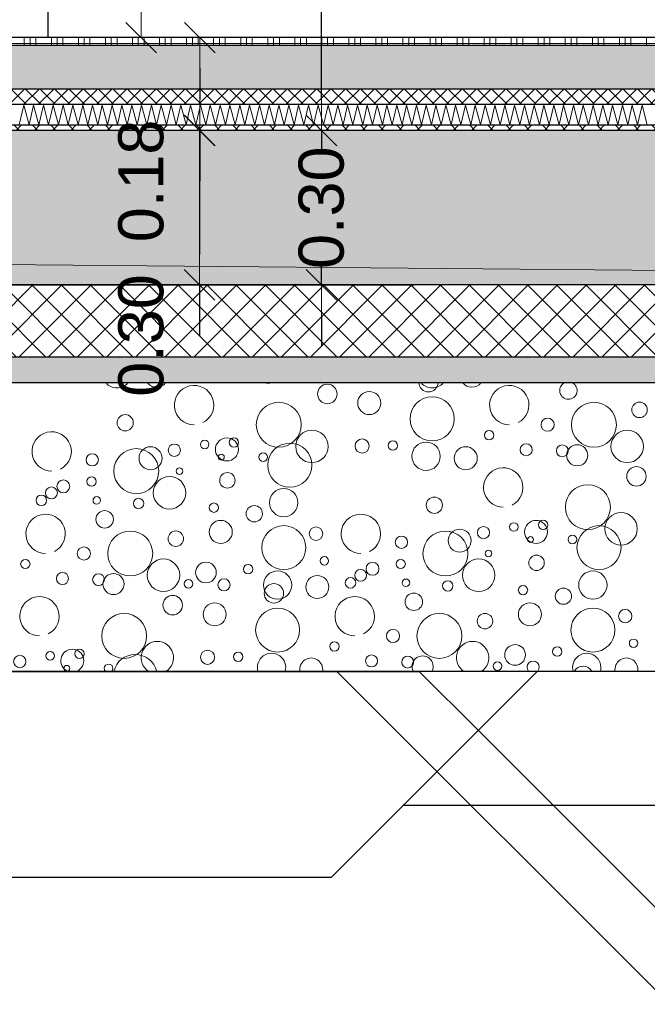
# Model space of a CAD drawing. Header units: metres. Extents: x -12 to 62.3, y -22.2 to 2.8.
# Tile 16 of 214: x 8.5 to 9.7, y -12.1 to -10.1. Entities that reach past the tile are written whole.
import ezdxf

# ---------------------------------------------------------------- set-up
doc = ezdxf.new("R2010")
doc.units = ezdxf.units.M
doc.header["$LTSCALE"] = 20
doc.header["$MEASUREMENT"] = 0
doc.linetypes.add('Strichlinie', pattern=[0.2, 0.15, -0.05])
doc.linetypes.add('Strichlinie_ lang', pattern=[0.529167, 0.3175, -0.211667])
doc.layers.get('0').update_dxf_attribs({"color": 8, "lineweight": 9})
doc.layers.get('Defpoints').update_dxf_attribs({"color": 8, "lineweight": 9})
for name, color, linetype in [('EG__..___A_____ZEICHNEN', 8, 'Continuous'), ('Neubau__ GHIW - druckfeste Dämmung u BP', 8, 'Continuous'), ('Neubau_A - Bodenaustausch', 8, 'Continuous'), ('Neubau_A - Sauberkeitsschicht', 8, 'Continuous'), ('Neubau_A-Bodenplatte', 8, 'Continuous'), ('Neubau_A-TB Wände', 8, 'Continuous'), ('Neubau_B-Bodenaufbau', 8, 'Continuous'), ('Neubau_T-Bemaßung', 8, 'Continuous')]:
    doc.layers.add(name, color=color, linetype=linetype)
doc.layers.add('S-Linien _ Schraffuren.2D', color=8, linetype='Continuous', lineweight=9)
doc.styles.add('ERSTELLTER_STIL_2', font='arial.ttf')
doc.dimstyles.new('ERSTELLTER_STIL__1', dxfattribs={"dimtxt": 0.0875, "dimasz": 0.059375, "dimexe": 0.18, "dimexo": 0.0625, "dimgap": 0, "dimtad": 1, "dimzin": 0, "dimdsep": 46, "dimtxsty": 'ERSTELLTER_STIL_2', "dimblk": 'ARROWHEAD_6', "dimblk1": 'ARROWHEAD_6', "dimblk2": 'ARROWHEAD_6', "dimcen": 0.09, "dimclrd": 7, "dimclre": 7, "dimclrt": 7, "dimazin": 0, "dimtfac": 1, "dimtdec": 4, "dimtmove": 0, "dimatfit": 3, "dimfxl": 1, "dimtolj": 1, "dimtzin": 0, "dimarcsym": 0})
pattern_1 = [(45, (2952.9134, -10.175), (-0.0353553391, 0.0353553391), [0.0375, -0.0125]), (45, (2952.9134, -10.139645), (-0.0353553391, 0.0353553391), [0.0375, -0.0125])]

# ---------------------------------------------------------------- blocks, each defined once
blk = doc.blocks.new('*X380', base_point=(-18420.1572, 0))
at = {"layer": 'Neubau_A - Bodenaustausch', "color": 253, "linetype": 'Continuous', "lineweight": 9, "true_color": 0x9f9f9f}
for centre, radius in [((-21363.9491, -0.6916), 0.0189), ((-21363.8677, -0.7093), 0.0223), ((-21363.7455, -0.7399), 0.0427), ((-21364.0434, -0.7513), 0.0436), ((-21363.4316, -0.7513), 0.0436), ((-21363.3431, -0.7225), 0.015), ((-21364.3414, -0.7475), 0.0158), ((-21363.5215, -0.7513), 0.0128), ((-21363.979, -0.7934), 0.0315), ((-21363.6352, -0.7716), 0.00908), ((-21363.3671, -0.7934), 0.0315), ((-21364.1871, -0.7898), 0.00837), ((-21364.144, -0.7993), 0.0223), ((-21364.1303, -0.7858), 0.00908), ((-21363.8816, -0.7927), 0.0137), ((-21363.8219, -0.7918), 0.00908), ((-21364.3198, -0.8413), 0.0436), ((-21364.2922, -0.8163), 0.0223), ((-21364.246, -0.8008), 0.0119), ((-21364.0218, -0.8299), 0.0427), ((-21363.7574, -0.8125), 0.0275), ((-21363.6804, -0.8163), 0.0223), ((-21363.5632, -0.7998), 0.0117), ((-21363.4931, -0.802), 0.0115), ((-21363.4641, -0.8106), 0.0205), ((-21364.4052, -0.8195), 0.0119), ((-21364.1547, -0.8142), 0.00574), ((-21364.0735, -0.8142), 0.00837), ((-21364.2362, -0.8413), 0.00642), ((-21363.3491, -0.8516), 0.0189), ((-21364.4614, -0.871), 0.0126), ((-21364.4067, -0.8616), 0.00908), ((-21364.2553, -0.8834), 0.0315), ((-21364.143, -0.8593), 0.015), ((-21364.4845, -0.8836), 0.0115), ((-21364.0337, -0.9025), 0.0275), ((-21363.4434, -0.9113), 0.0436), ((-21364.5041, -0.8981), 0.0103), ((-21364.3965, -0.8981), 0.00732), ((-21364.3154, -0.9042), 0.0101), ((-21363.7414, -0.9075), 0.0158), ((-21364.1693, -0.9123), 0.00908), ((-21364.0908, -0.9241), 0.0158), ((-21364.3812, -0.935), 0.0169), ((-21363.379, -0.9534), 0.0315), ((-21364.1559, -0.9593), 0.0223), ((-21364.0336, -0.9899), 0.0427), ((-21363.971, -0.9627), 0.013), ((-21363.6922, -0.9763), 0.0223), ((-21363.646, -0.9608), 0.0119), ((-21363.5871, -0.9498), 0.00837), ((-21363.544, -0.9593), 0.0223), ((-21363.5303, -0.9458), 0.00908), ((-21363.4218, -0.9899), 0.0427), ((-21364.3316, -1.0013), 0.0436), ((-21364.2431, -0.9725), 0.015), ((-21363.8052, -0.9795), 0.0119), ((-21363.7198, -1.0013), 0.0436), ((-21363.5547, -0.9742), 0.00574), ((-21363.4735, -0.9742), 0.00837), ((-21364.4215, -1.0013), 0.0128), ((-21364.5352, -1.0216), 0.00908), ((-21364.2671, -1.0434), 0.0315), ((-21363.9548, -1.0155), 0.00812), ((-21363.8067, -1.0216), 0.00908), ((-21363.6553, -1.0434), 0.0315), ((-21363.6362, -1.0013), 0.00642), ((-21363.543, -1.0193), 0.015), ((-21364.1846, -1.0381), 0.0201), ((-21364.1029, -1.0317), 0.00908), ((-21363.8614, -1.031), 0.0126), ((-21364.4632, -1.0498), 0.0117), ((-21364.3931, -1.052), 0.0115), ((-21364.3641, -1.0606), 0.0205), ((-21364.1496, -1.0621), 0.0118), ((-21364.0456, -1.0625), 0.0275), ((-21363.9685, -1.0663), 0.0223), ((-21363.9041, -1.0581), 0.0103), ((-21363.8845, -1.0436), 0.0115), ((-21363.7965, -1.0581), 0.00732), ((-21363.4337, -1.0625), 0.0275), ((-21364.2186, -1.0601), 0.00837), ((-21364.0528, -1.0786), 0.0189), ((-21363.7154, -1.0642), 0.0101), ((-21363.5693, -1.0723), 0.00908), ((-21363.4908, -1.0841), 0.0158), ((-21364.2491, -1.1016), 0.0189), ((-21363.7812, -1.095), 0.0169), ((-21364.1677, -1.1193), 0.0223), ((-21364.0455, -1.1499), 0.0427), ((-21363.5559, -1.1193), 0.0223), ((-21363.4336, -1.1499), 0.0427), ((-21364.3434, -1.1613), 0.0436), ((-21363.7316, -1.1613), 0.0436), ((-21363.6431, -1.1325), 0.015), ((-21363.371, -1.1227), 0.013), ((-21363.8215, -1.1613), 0.0128), ((-21363.9352, -1.1816), 0.00908), ((-21363.5846, -1.1981), 0.0201), ((-21363.5029, -1.1917), 0.00908), ((-21363.3548, -1.1755), 0.00812), ((-21364.546, -1.2108), 0.0119), ((-21364.4871, -1.1998), 0.00837), ((-21364.4303, -1.1958), 0.00908), ((-21364.1816, -1.2027), 0.0137), ((-21364.1219, -1.2018), 0.00908), ((-21363.8632, -1.2098), 0.0117), ((-21363.7931, -1.212), 0.0115), ((-21364.4547, -1.2242), 0.00574), ((-21363.6186, -1.2201), 0.00837)]:
    blk.add_circle(centre, radius, dxfattribs=at)
for centre, radius, start, end in [((-21364.3574, -0.6525), 0.0275, 219.5672, 320.4328), ((-21364.2804, -0.6563), 0.0223, 218.0431, 321.9569), ((-21364.2077, -0.7131), 0.0382, 296.5651, 270), ((-21364.0641, -0.6506), 0.0205, 251.2292, 288.7708), ((-21363.7528, -0.6686), 0.0189, 184.1111, 355.8889), ((-21363.7456, -0.6525), 0.0275, 219.5672, 320.4328), ((-21363.6685, -0.6563), 0.0223, 218.0431, 321.9569), ((-21363.5959, -0.7131), 0.0382, 296.5651, 270), ((-21363.4812, -0.685), 0.0169, 117.0548, 62.9452), ((-21364.484, -0.8031), 0.0382, 296.5651, 270), ((-21363.6077, -0.8731), 0.0382, 296.5651, 270), ((-21364.4959, -0.9631), 0.0382, 296.5651, 270), ((-21363.884, -0.9631), 0.0382, 296.5651, 270), ((-21364.5077, -1.1231), 0.0382, 296.5651, 270), ((-21363.8959, -1.1231), 0.0382, 296.5651, 270), ((-21364.279, -1.2034), 0.0315, 302.229, 237.771), ((-21363.6671, -1.2034), 0.0315, 302.229, 237.771), ((-21364.444, -1.2093), 0.0223, 291.7443, 248.2557), ((-21364.3218, -1.2399), 0.0427, 13.3627, 166.6373), ((-21364.0574, -1.2225), 0.0275, 344.099, 195.901), ((-21363.7641, -1.2206), 0.0205, 332.6126, 207.3874), ((-21363.4456, -1.2225), 0.0275, 344.099, 195.901), ((-21364.3735, -1.2242), 0.00837, 315.7905, 224.2095), ((-21363.9804, -1.2263), 0.0223, 350.3677, 189.6323), ((-21363.5496, -1.2221), 0.0118, 318.3519, 221.6481), ((-21363.4528, -1.2386), 0.0189, 27.2612, 152.7388), ((-21363.3685, -1.2263), 0.0223, 350.3677, 189.6323)]:
    blk.add_arc(centre, radius, start, end, dxfattribs=at)
blk = doc.blocks.new('ARROWHEAD_6')
at = {"color": 0, "linetype": 'Continuous', "lineweight": 0}
for p, q in [((-0.5, -0.5), (0.5, 0.5)), ((0, 0), (-1, 0))]:
    blk.add_line(p, q, dxfattribs=at)
blk = doc.blocks.new('*D503')
at = {"layer": 'Defpoints', "color": 0, "linetype": 'Continuous', "transparency": 16777216}
for p in [(2.6448, -10.355), (45.53, -10.355), (7.125, -10.655)]:
    blk.add_point(p, dxfattribs=at)
at = {"layer": 'Neubau_T-Bemaßung', "linetype": 'Continuous', "lineweight": -2, "transparency": 16777216}
for p, q in [((2.6448, -10.2956), (2.6448, -10.2363)), ((45.4675, -10.355), (2.4648, -10.355)), ((2.6448, -10.355), (2.6448, -10.3917)), ((2.6448, -10.655), (2.6448, -10.6186)), ((7.0625, -10.655), (2.4648, -10.655)), ((2.6448, -10.7144), (2.6448, -10.7738))]:
    blk.add_line(p, q, dxfattribs=at)
at = {"layer": 'Neubau_T-Bemaßung', "linetype": 'Continuous', "lineweight": -2, "transparency": 16777216, "xscale": 0.059375, "yscale": 0.059375, "zscale": 0.059375}
for p, rotation in [((2.6448, -10.355), 270), ((2.6448, -10.655), 90)]:
    blk.add_blockref('ARROWHEAD_6', p, dxfattribs=dict(at, rotation=rotation))
at = {"layer": 'Neubau_T-Bemaßung', "linetype": 'Continuous', "transparency": 16777216, "insert": (2.6448, -10.5051), "char_height": 0.0875, "attachment_point": 5, "rotation": 90, "style": 'ERSTELLTER_STIL_2'}
blk.add_mtext('\\A1;0.30', dxfattribs=at)
blk = doc.blocks.new('*D504')
at = {"layer": 'Defpoints', "color": 0, "linetype": 'Continuous', "transparency": 16777216}
for p in [(2.5311, -10.175), (55.892, -10.175), (45.53, -10.355)]:
    blk.add_point(p, dxfattribs=at)
at = {"layer": 'Neubau_T-Bemaßung', "linetype": 'Continuous', "lineweight": -2, "transparency": 16777216}
for p, q in [((2.5311, -10.175), (2.5311, -10.0772)), ((55.8295, -10.175), (2.3511, -10.175)), ((2.5311, -10.2956), (2.5311, -10.2344)), ((45.4675, -10.355), (2.3511, -10.355))]:
    blk.add_line(p, q, dxfattribs=at)
at = {"layer": 'Neubau_T-Bemaßung', "linetype": 'Continuous', "lineweight": -2, "transparency": 16777216, "xscale": 0.059375, "yscale": 0.059375, "zscale": 0.059375}
for p, rotation in [((2.5311, -10.175), 90), ((2.5311, -10.355), 270)]:
    blk.add_blockref('ARROWHEAD_6', p, dxfattribs=dict(at, rotation=rotation))
at = {"layer": 'Neubau_T-Bemaßung', "linetype": 'Continuous', "transparency": 16777216, "insert": (2.6448, -10.0772), "char_height": 0.0875, "attachment_point": 5, "rotation": 90, "style": 'ERSTELLTER_STIL_2'}
blk.add_mtext('\\A1;0.18', dxfattribs=at)
blk = doc.blocks.new('*D505')
at = {"layer": 'Defpoints', "color": 0, "linetype": 'Continuous', "transparency": 16777216}
for p in [(2.6448, -7.175), (42.69, -7.175), (55.892, -10.175)]:
    blk.add_point(p, dxfattribs=at)
at = {"layer": 'Neubau_T-Bemaßung', "linetype": 'Continuous', "lineweight": -2, "transparency": 16777216}
for p, q in [((42.6275, -7.175), (2.4648, -7.175)), ((2.6448, -7.2344), (2.6448, -8.565)), ((2.6448, -10.1156), (2.6448, -8.792)), ((55.8295, -10.175), (2.4648, -10.175))]:
    blk.add_line(p, q, dxfattribs=at)
at = {"layer": 'Neubau_T-Bemaßung', "linetype": 'Continuous', "lineweight": -2, "transparency": 16777216, "xscale": 0.059375, "yscale": 0.059375, "zscale": 0.059375}
for p, rotation in [((2.6448, -7.175), 90), ((2.6448, -10.175), 270)]:
    blk.add_blockref('ARROWHEAD_6', p, dxfattribs=dict(at, rotation=rotation))
at = {"layer": 'Neubau_T-Bemaßung', "linetype": 'Continuous', "transparency": 16777216, "insert": (2.6448, -8.6785), "char_height": 0.0875, "attachment_point": 5, "rotation": 90, "style": 'ERSTELLTER_STIL_2'}
blk.add_mtext('\\A1;3.00', dxfattribs=at)
blk = doc.blocks.new('*D444')
at = {"layer": 'Defpoints', "color": 0, "linetype": 'Continuous', "transparency": 16777216}
for p in [(2.9948, -10.355), (45.53, -10.355), (3.1774, -10.655)]:
    blk.add_point(p, dxfattribs=at)
at = {"layer": 'Neubau_T-Bemaßung', "linetype": 'Continuous', "lineweight": -2, "transparency": 16777216}
for p, q in [((2.9948, -10.2956), (2.9948, -10.2363)), ((45.4675, -10.355), (2.8148, -10.355)), ((2.9948, -10.355), (2.9948, -10.3917)), ((2.9948, -10.655), (2.9948, -10.6186)), ((3.1149, -10.655), (2.8148, -10.655)), ((2.9948, -10.7144), (2.9948, -10.7738))]:
    blk.add_line(p, q, dxfattribs=at)
at = {"layer": 'Neubau_T-Bemaßung', "linetype": 'Continuous', "lineweight": -2, "transparency": 16777216, "xscale": 0.059375, "yscale": 0.059375, "zscale": 0.059375}
for p, rotation in [((2.9948, -10.355), 270), ((2.9948, -10.655), 90)]:
    blk.add_blockref('ARROWHEAD_6', p, dxfattribs=dict(at, rotation=rotation))
at = {"layer": 'Neubau_T-Bemaßung', "linetype": 'Continuous', "transparency": 16777216, "insert": (2.9948, -10.5051), "char_height": 0.0875, "attachment_point": 5, "rotation": 90, "style": 'ERSTELLTER_STIL_2'}
blk.add_mtext('\\A1;0.30', dxfattribs=at)
blk = doc.blocks.new('*D445')
at = {"layer": 'Defpoints', "color": 0, "linetype": 'Continuous', "transparency": 16777216}
for p in [(2.9948, -6.495), (22.615, -6.495), (45.53, -10.355)]:
    blk.add_point(p, dxfattribs=at)
at = {"layer": 'Neubau_T-Bemaßung', "linetype": 'Continuous', "lineweight": -2, "transparency": 16777216}
for p, q in [((22.5525, -6.495), (2.8148, -6.495)), ((2.9948, -6.5544), (2.9948, -8.3149)), ((2.9948, -10.2956), (2.9948, -8.5421)), ((45.4675, -10.355), (2.8148, -10.355))]:
    blk.add_line(p, q, dxfattribs=at)
at = {"layer": 'Neubau_T-Bemaßung', "linetype": 'Continuous', "lineweight": -2, "transparency": 16777216, "xscale": 0.059375, "yscale": 0.059375, "zscale": 0.059375}
for p, rotation in [((2.9948, -6.495), 90), ((2.9948, -10.355), 270)]:
    blk.add_blockref('ARROWHEAD_6', p, dxfattribs=dict(at, rotation=rotation))
at = {"layer": 'Neubau_T-Bemaßung', "linetype": 'Continuous', "transparency": 16777216, "insert": (2.9948, -8.4285), "char_height": 0.0875, "attachment_point": 5, "rotation": 90, "style": 'ERSTELLTER_STIL_2'}
blk.add_mtext('\\A1;3.86', dxfattribs=at)
blk = doc.blocks.new('*D415')
at = {"layer": 'Defpoints', "color": 0, "linetype": 'Continuous', "transparency": 16777216}
for p in [(8.8736, -10.355), (45.53, -10.355), (0.2, -10.655)]:
    blk.add_point(p, dxfattribs=at)
at = {"layer": 'Neubau_T-Bemaßung', "linetype": 'Continuous', "lineweight": -2, "transparency": 16777216}
for p, q in [((45.4675, -10.355), (8.6936, -10.355)), ((8.8736, -10.4144), (8.8736, -10.5956)), ((0.2625, -10.655), (9.0536, -10.655)), ((8.8736, -10.655), (8.8736, -10.7531))]:
    blk.add_line(p, q, dxfattribs=at)
at = {"layer": 'Neubau_T-Bemaßung', "linetype": 'Continuous', "lineweight": -2, "transparency": 16777216, "xscale": 0.059375, "yscale": 0.059375, "zscale": 0.059375}
for p, rotation in [((8.8736, -10.355), 90), ((8.8736, -10.655), 270)]:
    blk.add_blockref('ARROWHEAD_6', p, dxfattribs=dict(at, rotation=rotation))
at = {"layer": 'Neubau_T-Bemaßung', "linetype": 'Continuous', "transparency": 16777216, "insert": (8.7601, -10.7531), "char_height": 0.0875, "attachment_point": 5, "rotation": 90, "style": 'ERSTELLTER_STIL_2'}
blk.add_mtext('\\A1;0.30', dxfattribs=at)
blk = doc.blocks.new('*D416')
at = {"layer": 'Defpoints', "color": 0, "linetype": 'Continuous', "transparency": 16777216}
for p in [(8.8739, -10.175), (55.892, -10.175), (45.53, -10.355)]:
    blk.add_point(p, dxfattribs=at)
at = {"layer": 'Neubau_T-Bemaßung', "linetype": 'Continuous', "lineweight": -2, "transparency": 16777216}
for p, q in [((55.8295, -10.175), (8.6939, -10.175)), ((8.8739, -10.2344), (8.8739, -10.2956)), ((45.4675, -10.355), (8.6939, -10.355)), ((8.8739, -10.355), (8.8739, -10.4531))]:
    blk.add_line(p, q, dxfattribs=at)
at = {"layer": 'Neubau_T-Bemaßung', "linetype": 'Continuous', "lineweight": -2, "transparency": 16777216, "xscale": 0.059375, "yscale": 0.059375, "zscale": 0.059375}
for p, rotation in [((8.8739, -10.175), 90), ((8.8739, -10.355), 270)]:
    blk.add_blockref('ARROWHEAD_6', p, dxfattribs=dict(at, rotation=rotation))
at = {"layer": 'Neubau_T-Bemaßung', "linetype": 'Continuous', "transparency": 16777216, "insert": (8.7601, -10.4531), "char_height": 0.0875, "attachment_point": 5, "rotation": 90, "style": 'ERSTELLTER_STIL_2'}
blk.add_mtext('\\A1;0.18', dxfattribs=at)
blk = doc.blocks.new('*D417')
at = {"layer": 'Defpoints', "color": 0, "linetype": 'Continuous', "transparency": 16777216}
for p in [(8.7601, -6.825), (8.9865, -6.825), (55.892, -10.175)]:
    blk.add_point(p, dxfattribs=at)
at = {"layer": 'Neubau_T-Bemaßung', "linetype": 'Continuous', "lineweight": -2, "transparency": 16777216}
for p, q in [((8.924, -6.825), (8.5801, -6.825)), ((8.7601, -6.8844), (8.7601, -8.4563)), ((8.7601, -10.1156), (8.7601, -8.6842)), ((55.8295, -10.175), (8.5801, -10.175))]:
    blk.add_line(p, q, dxfattribs=at)
at = {"layer": 'Neubau_T-Bemaßung', "linetype": 'Continuous', "lineweight": -2, "transparency": 16777216, "xscale": 0.059375, "yscale": 0.059375, "zscale": 0.059375}
for p, rotation in [((8.7601, -6.825), 90), ((8.7601, -10.175), 270)]:
    blk.add_blockref('ARROWHEAD_6', p, dxfattribs=dict(at, rotation=rotation))
at = {"layer": 'Neubau_T-Bemaßung', "linetype": 'Continuous', "transparency": 16777216, "insert": (8.7601, -8.5702), "char_height": 0.0875, "attachment_point": 5, "rotation": 90, "style": 'ERSTELLTER_STIL_2'}
blk.add_mtext('\\A1;3.35', dxfattribs=at)
blk = doc.blocks.new('*D428')
at = {"layer": 'Defpoints', "color": 0, "linetype": 'Continuous', "transparency": 16777216}
for p in [(9.1101, -10.355), (45.53, -10.355), (3.1774, -10.655)]:
    blk.add_point(p, dxfattribs=at)
at = {"layer": 'Neubau_T-Bemaßung', "linetype": 'Continuous', "lineweight": -2, "transparency": 16777216}
for p, q in [((9.1101, -10.2956), (9.1101, -10.2363)), ((45.4675, -10.355), (8.9301, -10.355)), ((9.1101, -10.355), (9.1101, -10.3917)), ((9.1101, -10.655), (9.1101, -10.6186)), ((3.2399, -10.655), (9.2901, -10.655)), ((9.1101, -10.7144), (9.1101, -10.7738))]:
    blk.add_line(p, q, dxfattribs=at)
at = {"layer": 'Neubau_T-Bemaßung', "linetype": 'Continuous', "lineweight": -2, "transparency": 16777216, "xscale": 0.059375, "yscale": 0.059375, "zscale": 0.059375}
for p, rotation in [((9.1101, -10.355), 270), ((9.1101, -10.655), 90)]:
    blk.add_blockref('ARROWHEAD_6', p, dxfattribs=dict(at, rotation=rotation))
at = {"layer": 'Neubau_T-Bemaßung', "linetype": 'Continuous', "transparency": 16777216, "insert": (9.1101, -10.5051), "char_height": 0.0875, "attachment_point": 5, "rotation": 90, "style": 'ERSTELLTER_STIL_2'}
blk.add_mtext('\\A1;0.30', dxfattribs=at)
blk = doc.blocks.new('*D429')
at = {"layer": 'Defpoints', "color": 0, "linetype": 'Continuous', "transparency": 16777216}
for p in [(9.1101, -6.495), (22.615, -6.495), (45.53, -10.355)]:
    blk.add_point(p, dxfattribs=at)
at = {"layer": 'Neubau_T-Bemaßung', "linetype": 'Continuous', "lineweight": -2, "transparency": 16777216}
for p, q in [((22.5525, -6.495), (8.9301, -6.495)), ((9.1101, -6.5544), (9.1101, -8.3149)), ((9.1101, -10.2956), (9.1101, -8.5421)), ((45.4675, -10.355), (8.9301, -10.355))]:
    blk.add_line(p, q, dxfattribs=at)
at = {"layer": 'Neubau_T-Bemaßung', "linetype": 'Continuous', "lineweight": -2, "transparency": 16777216, "xscale": 0.059375, "yscale": 0.059375, "zscale": 0.059375}
for p, rotation in [((9.1101, -6.495), 90), ((9.1101, -10.355), 270)]:
    blk.add_blockref('ARROWHEAD_6', p, dxfattribs=dict(at, rotation=rotation))
at = {"layer": 'Neubau_T-Bemaßung', "linetype": 'Continuous', "transparency": 16777216, "insert": (9.1101, -8.4285), "char_height": 0.0875, "attachment_point": 5, "rotation": 90, "style": 'ERSTELLTER_STIL_2'}
blk.add_mtext('\\A1;3.86', dxfattribs=at)

msp = doc.modelspace()

# ---------------------------------------------------------------- hatches: boundary and pattern name
at = {"layer": 'Neubau__ GHIW - druckfeste Dämmung u BP', "linetype": 'Continuous'}
h = msp.add_hatch(dxfattribs=at)
h.set_pattern_fill('DÄMMUNG__HART_1_0001', color=256, style=0, pattern_type=2)
h.set_pattern_definition([(45, (2952.9134, -10.175), (-0.02828427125, 0.02828427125), []), (135, (2952.9134, -10.175), (0.02828427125, 0.02828427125), [])])
h.paths.add_polyline_path([(0.2, -10.655), (0.2, -10.795), (14.55, -10.795), (14.55, -10.655)])
at = {"layer": 'Neubau_A - Sauberkeitsschicht', "linetype": 'Continuous'}
h = msp.add_hatch(dxfattribs=at)
h.set_pattern_fill('BETON__UNBEWEHRT_0001', color=256, style=0, pattern_type=2)
h.set_pattern_definition(pattern_1)
h.paths.add_polyline_path([(0.34, -10.845), (14.39, -10.845), (14.39, -10.795), (0.34, -10.795)])
at = {"layer": 'Neubau_A-Bodenplatte', "linetype": 'Continuous'}
h = msp.add_hatch(dxfattribs=at)
h.set_pattern_fill('BETON__STAHLBETON_0001', color=256, style=0, pattern_type=2)
h.set_pattern_definition([(45, (2952.9134, -10.175), (-0.0848528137, 0.0848528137), []), (45, (2952.87097, -10.13257), (-0.0848528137, 0.0848528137), [0.09, -0.03])])
h.paths.add_polyline_path([(-0.3, -10.355), (-0.3, -10.655), (14.55, -10.655), (14.55, -10.355)])
at = {"layer": 'Neubau_B-Bodenaufbau', "linetype": 'Continuous'}
h = msp.add_hatch(dxfattribs=at)
h.set_pattern_fill('BETON__UNBEWEHRT_0001', color=256, style=0, pattern_type=2)
h.set_pattern_definition(pattern_1)
h.paths.add_polyline_path([(7.4, -10.19), (7.4, -10.275), (12.4, -10.275), (12.4, -10.19)])
h = msp.add_hatch(dxfattribs=at)
h.set_pattern_fill('DÄMMUNG__HART_2_0001', color=256, style=0, pattern_type=2)
h.set_pattern_definition([(45, (2952.9134, -10.175), (-0.01414213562, 0.01414213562), []), (135, (2952.9134, -10.175), (0.01414213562, 0.01414213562), [])])
h.paths.add_polyline_path([(7.4, -10.275), (7.4, -10.305), (12.4, -10.305), (12.4, -10.275)])
h = msp.add_hatch(dxfattribs=at)
h.set_pattern_fill('GUßASPHALT_0001', color=256, style=0, pattern_type=2)
h.set_pattern_definition([(45, (2952.9134, -10.175), (-0.01767766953, 0.01767766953), []), (135, (2952.9134, -10.175), (0.01767766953, 0.01767766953), [])])
h.paths.add_polyline_path([(7.4, -10.355), (12.4, -10.355), (12.4, -10.345), (7.4, -10.345)])

# ---------------------------------------------------------------- linework, layer by layer
at = {"layer": 'EG__..___A_____ZEICHNEN'}
msp.add_lwpolyline([(62.23, -22.195), (-11.9977, -22.195), (-11.9977, -10.83), (-11.9977, -10.83), (-6.4024, -10.6599), (-5.8584, -10.644), (-5.855, -10.644), (-5.5925, -10.64), (-5.4937, -10.6421), (-5.4456, -10.6431), (-4.9737, -10.6529), (-2.2849, -10.6801), (-1.3, -11.665), (-0.44, -11.665), (0.34, -11.665), (0.34, -11.405), (9.3, -11.405), (9.4144, -11.5194), (13.55, -15.655)], dxfattribs=at)
at = {"layer": 'Neubau__ GHIW - druckfeste Dämmung u BP', "linetype": 'Continuous'}
for p, q in [((14.39, -10.795), (0.34, -10.795)), ((9.2687, -11.665), (14.39, -11.665))]:
    msp.add_line(p, q, dxfattribs=at)
at = {"layer": 'Neubau_A - Bodenaustausch', "linetype": 'Continuous'}
for p, q in [((14.39, -11.405), (0.34, -11.405)), ((9.1287, -11.805), (9.5287, -11.405)), ((9.1287, -11.805), (6.1713, -11.805))]:
    msp.add_line(p, q, dxfattribs=at)
at = {"layer": 'Neubau_A - Sauberkeitsschicht', "linetype": 'Continuous'}
msp.add_line((14.39, -10.845), (0.34, -10.845), dxfattribs=at)
at = {"layer": 'Neubau_A-Bodenplatte', "linetype": 'Continuous'}
msp.add_line((14.55, -10.655), (0.2, -10.655), dxfattribs=at)
at = {"layer": 'Neubau_A-Bodenplatte', "linetype": 'Continuous', "flags": 128}
msp.add_lwpolyline([(12.4, -10.355), (7.4, -10.355), (7.3875, -10.355), (7.375, -10.355), (7.275, -10.355), (7.2625, -10.355), (7.25, -10.355), (-0.16, -10.355)], dxfattribs=at)
at = {"layer": 'Neubau_A-TB Wände', "linetype": 'Continuous'}
msp.add_line((8.58, -10.175), (8.58, -7.375), dxfattribs=at)
at = {"layer": 'Neubau_B-Bodenaufbau', "linetype": 'Continuous'}
for p, q in [((12.4, -10.175), (7.4, -10.175)), ((12.4, -10.19), (7.4, -10.19)), ((12.4, -10.275), (7.4, -10.275)), ((12.4, -10.305), (7.4, -10.305)), ((12.4, -10.345), (7.4, -10.345))]:
    msp.add_line(p, q, dxfattribs=at)
at = {"layer": 'Neubau_B-Bodenaufbau', "linetype": 'Continuous', "lineweight": 9}
for p, q in [((8.5334, -10.175), (8.5334, -10.19)), ((8.5446, -10.175), (8.5446, -10.19)), ((8.5559, -10.175), (8.5559, -10.19)), ((8.5859, -10.175), (8.5859, -10.19)), ((8.5971, -10.175), (8.5971, -10.19)), ((8.6084, -10.175), (8.6084, -10.19)), ((8.6384, -10.175), (8.6384, -10.19)), ((8.6496, -10.175), (8.6496, -10.19)), ((8.6609, -10.175), (8.6609, -10.19)), ((8.6909, -10.175), (8.6909, -10.19)), ((8.7021, -10.175), (8.7021, -10.19)), ((8.7134, -10.175), (8.7134, -10.19)), ((8.7434, -10.175), (8.7434, -10.19)), ((8.7546, -10.175), (8.7546, -10.19)), ((8.7659, -10.175), (8.7659, -10.19)), ((8.7959, -10.175), (8.7959, -10.19)), ((8.8071, -10.175), (8.8071, -10.19)), ((8.8184, -10.175), (8.8184, -10.19)), ((8.8484, -10.175), (8.8484, -10.19)), ((8.8596, -10.175), (8.8596, -10.19)), ((8.8709, -10.175), (8.8709, -10.19)), ((8.9009, -10.175), (8.9009, -10.19)), ((8.9121, -10.175), (8.9121, -10.19)), ((8.9234, -10.175), (8.9234, -10.19)), ((8.9534, -10.175), (8.9534, -10.19)), ((8.9646, -10.175), (8.9646, -10.19)), ((8.9759, -10.175), (8.9759, -10.19)), ((9.0059, -10.175), (9.0059, -10.19)), ((9.0171, -10.175), (9.0171, -10.19)), ((9.0284, -10.175), (9.0284, -10.19)), ((9.0584, -10.175), (9.0584, -10.19)), ((9.0696, -10.175), (9.0696, -10.19)), ((9.0809, -10.175), (9.0809, -10.19)), ((9.1109, -10.175), (9.1109, -10.19)), ((9.1221, -10.175), (9.1221, -10.19)), ((9.1334, -10.175), (9.1334, -10.19)), ((9.1634, -10.175), (9.1634, -10.19)), ((9.1746, -10.175), (9.1746, -10.19)), ((9.1859, -10.175), (9.1859, -10.19)), ((9.2159, -10.175), (9.2159, -10.19)), ((9.2271, -10.175), (9.2271, -10.19)), ((9.2384, -10.175), (9.2384, -10.19)), ((9.2684, -10.175), (9.2684, -10.19)), ((9.2796, -10.175), (9.2796, -10.19)), ((9.2909, -10.175), (9.2909, -10.19)), ((9.3209, -10.175), (9.3209, -10.19)), ((9.3321, -10.175), (9.3321, -10.19)), ((9.3434, -10.175), (9.3434, -10.19)), ((9.3734, -10.175), (9.3734, -10.19)), ((9.3846, -10.175), (9.3846, -10.19)), ((9.3959, -10.175), (9.3959, -10.19)), ((9.4259, -10.175), (9.4259, -10.19)), ((9.4371, -10.175), (9.4371, -10.19)), ((9.4484, -10.175), (9.4484, -10.19)), ((9.4784, -10.175), (9.4784, -10.19)), ((9.4896, -10.175), (9.4896, -10.19)), ((9.5009, -10.175), (9.5009, -10.19)), ((9.5309, -10.175), (9.5309, -10.19)), ((9.5421, -10.175), (9.5421, -10.19)), ((9.5534, -10.175), (9.5534, -10.19)), ((9.5834, -10.175), (9.5834, -10.19)), ((9.5946, -10.175), (9.5946, -10.19)), ((9.6059, -10.175), (9.6059, -10.19)), ((9.6359, -10.175), (9.6359, -10.19)), ((9.6471, -10.175), (9.6471, -10.19)), ((9.6584, -10.175), (9.6584, -10.19)), ((9.6884, -10.175), (9.6884, -10.19)), ((9.6996, -10.175), (9.6996, -10.19)), ((9.7109, -10.175), (9.7109, -10.19)), ((9.7409, -10.175), (9.7409, -10.19)), ((8.5034, -10.1862), (8.5559, -10.1862)), ((8.5559, -10.1862), (8.6084, -10.1862)), ((8.6084, -10.1862), (8.6609, -10.1862)), ((8.6609, -10.1862), (8.7134, -10.1862)), ((8.7134, -10.1862), (8.7659, -10.1862)), ((8.7659, -10.1862), (8.8184, -10.1862)), ((8.8184, -10.1862), (8.8709, -10.1862)), ((8.8709, -10.1862), (8.9234, -10.1862)), ((8.9234, -10.1862), (8.9759, -10.1862)), ((8.9759, -10.1862), (9.0284, -10.1862)), ((9.0284, -10.1862), (9.0809, -10.1862)), ((9.0809, -10.1862), (9.1334, -10.1862)), ((9.1334, -10.1862), (9.1859, -10.1862)), ((9.1859, -10.1862), (9.2384, -10.1862)), ((9.2384, -10.1862), (9.2909, -10.1862)), ((9.2909, -10.1862), (9.3434, -10.1862)), ((9.3434, -10.1862), (9.3959, -10.1862)), ((9.3959, -10.1862), (9.4484, -10.1862)), ((9.4484, -10.1862), (9.5009, -10.1862)), ((9.5009, -10.1862), (9.5534, -10.1862)), ((9.5534, -10.1862), (9.6059, -10.1862)), ((9.6059, -10.1862), (9.6584, -10.1862)), ((9.6584, -10.1862), (9.7109, -10.1862)), ((9.7109, -10.1862), (9.7634, -10.1862)), ((8.5236, -10.344), (8.5324, -10.306)), ((8.5324, -10.306), (8.5426, -10.344)), ((8.5426, -10.344), (8.5515, -10.306)), ((8.5515, -10.306), (8.5617, -10.344)), ((8.5617, -10.344), (8.5705, -10.306)), ((8.5705, -10.306), (8.5807, -10.344)), ((8.5807, -10.344), (8.5896, -10.306)), ((8.5896, -10.306), (8.5998, -10.344)), ((8.5998, -10.344), (8.6086, -10.306)), ((8.6086, -10.306), (8.6188, -10.344)), ((8.6188, -10.344), (8.6277, -10.306)), ((8.6277, -10.306), (8.6379, -10.344)), ((8.6379, -10.344), (8.6467, -10.306)), ((8.6467, -10.306), (8.6569, -10.344)), ((8.6569, -10.344), (8.6658, -10.306)), ((8.6658, -10.306), (8.676, -10.344)), ((8.676, -10.344), (8.6848, -10.306)), ((8.6848, -10.306), (8.695, -10.344)), ((8.695, -10.344), (8.7039, -10.306)), ((8.7039, -10.306), (8.7141, -10.344)), ((8.7141, -10.344), (8.7229, -10.306)), ((8.7229, -10.306), (8.7331, -10.344)), ((8.7331, -10.344), (8.742, -10.306)), ((8.742, -10.306), (8.7522, -10.344)), ((8.7522, -10.344), (8.761, -10.306)), ((8.761, -10.306), (8.7712, -10.344)), ((8.7712, -10.344), (8.7801, -10.306)), ((8.7801, -10.306), (8.7903, -10.344)), ((8.7903, -10.344), (8.7991, -10.306)), ((8.7991, -10.306), (8.8093, -10.344)), ((8.8093, -10.344), (8.8182, -10.306)), ((8.8182, -10.306), (8.8284, -10.344)), ((8.8284, -10.344), (8.8372, -10.306)), ((8.8372, -10.306), (8.8474, -10.344)), ((8.8474, -10.344), (8.8563, -10.306)), ((8.8563, -10.306), (8.8665, -10.344)), ((8.8665, -10.344), (8.8753, -10.306)), ((8.8753, -10.306), (8.8855, -10.344)), ((8.8855, -10.344), (8.8944, -10.306)), ((8.8944, -10.306), (8.9046, -10.344)), ((8.9046, -10.344), (8.9134, -10.306)), ((8.9134, -10.306), (8.9236, -10.344)), ((8.9236, -10.344), (8.9324, -10.306)), ((8.9324, -10.306), (8.9426, -10.344)), ((8.9426, -10.344), (8.9515, -10.306)), ((8.9515, -10.306), (8.9617, -10.344)), ((8.9617, -10.344), (8.9705, -10.306)), ((8.9705, -10.306), (8.9807, -10.344)), ((8.9807, -10.344), (8.9896, -10.306)), ((8.9896, -10.306), (8.9998, -10.344)), ((8.9998, -10.344), (9.0086, -10.306)), ((9.0086, -10.306), (9.0188, -10.344)), ((9.0188, -10.344), (9.0277, -10.306)), ((9.0277, -10.306), (9.0379, -10.344)), ((9.0379, -10.344), (9.0467, -10.306)), ((9.0467, -10.306), (9.0569, -10.344)), ((9.0569, -10.344), (9.0658, -10.306)), ((9.0658, -10.306), (9.076, -10.344)), ((9.076, -10.344), (9.0848, -10.306)), ((9.0848, -10.306), (9.095, -10.344)), ((9.095, -10.344), (9.1039, -10.306)), ((9.1039, -10.306), (9.1141, -10.344)), ((9.1141, -10.344), (9.1229, -10.306)), ((9.1229, -10.306), (9.1331, -10.344)), ((9.1331, -10.344), (9.142, -10.306)), ((9.142, -10.306), (9.1522, -10.344)), ((9.1522, -10.344), (9.161, -10.306)), ((9.161, -10.306), (9.1712, -10.344)), ((9.1712, -10.344), (9.1801, -10.306)), ((9.1801, -10.306), (9.1903, -10.344)), ((9.1903, -10.344), (9.1991, -10.306)), ((9.1991, -10.306), (9.2093, -10.344)), ((9.2093, -10.344), (9.2182, -10.306)), ((9.2182, -10.306), (9.2284, -10.344)), ((9.2284, -10.344), (9.2372, -10.306)), ((9.2372, -10.306), (9.2474, -10.344)), ((9.2474, -10.344), (9.2563, -10.306)), ((9.2563, -10.306), (9.2665, -10.344)), ((9.2665, -10.344), (9.2753, -10.306)), ((9.2753, -10.306), (9.2855, -10.344)), ((9.2855, -10.344), (9.2944, -10.306)), ((9.2944, -10.306), (9.3046, -10.344)), ((9.3046, -10.344), (9.3134, -10.306)), ((9.3134, -10.306), (9.3236, -10.344)), ((9.3236, -10.344), (9.3324, -10.306)), ((9.3324, -10.306), (9.3426, -10.344)), ((9.3426, -10.344), (9.3515, -10.306)), ((9.3515, -10.306), (9.3617, -10.344)), ((9.3617, -10.344), (9.3705, -10.306)), ((9.3705, -10.306), (9.3807, -10.344)), ((9.3807, -10.344), (9.3896, -10.306)), ((9.3896, -10.306), (9.3998, -10.344)), ((9.3998, -10.344), (9.4086, -10.306)), ((9.4086, -10.306), (9.4188, -10.344)), ((9.4188, -10.344), (9.4277, -10.306)), ((9.4277, -10.306), (9.4379, -10.344)), ((9.4379, -10.344), (9.4467, -10.306)), ((9.4467, -10.306), (9.4569, -10.344)), ((9.4569, -10.344), (9.4658, -10.306)), ((9.4658, -10.306), (9.476, -10.344)), ((9.476, -10.344), (9.4848, -10.306)), ((9.4848, -10.306), (9.495, -10.344)), ((9.495, -10.344), (9.5039, -10.306)), ((9.5039, -10.306), (9.5141, -10.344)), ((9.5141, -10.344), (9.5229, -10.306)), ((9.5229, -10.306), (9.5331, -10.344)), ((9.5331, -10.344), (9.542, -10.306)), ((9.542, -10.306), (9.5522, -10.344)), ((9.5522, -10.344), (9.561, -10.306)), ((9.561, -10.306), (9.5712, -10.344)), ((9.5712, -10.344), (9.5801, -10.306)), ((9.5801, -10.306), (9.5903, -10.344)), ((9.5903, -10.344), (9.5991, -10.306)), ((9.5991, -10.306), (9.6093, -10.344)), ((9.6093, -10.344), (9.6182, -10.306)), ((9.6182, -10.306), (9.6284, -10.344)), ((9.6284, -10.344), (9.6372, -10.306)), ((9.6372, -10.306), (9.6474, -10.344)), ((9.6474, -10.344), (9.6563, -10.306)), ((9.6563, -10.306), (9.6665, -10.344)), ((9.6665, -10.344), (9.6753, -10.306)), ((9.6753, -10.306), (9.6855, -10.344)), ((9.6855, -10.344), (9.6944, -10.306)), ((9.6944, -10.306), (9.7046, -10.344)), ((9.7046, -10.344), (9.7134, -10.306)), ((9.7134, -10.306), (9.7236, -10.344)), ((9.7236, -10.344), (9.7324, -10.306)), ((9.7324, -10.306), (9.7426, -10.344))]:
    msp.add_line(p, q, dxfattribs=at)
at = {"layer": 'S-Linien _ Schraffuren.2D', "color": 21, "linetype": 'Strichlinie', "flags": 128}
msp.add_lwpolyline([(54.1607, -11.3054), (52.23, -11.284), (48.5204, -11.243), (46.1146, -11.201), (45.9894, -11.1053), (43.0553, -11.0705), (36.8715, -10.9761), (32.342, -10.9037), (27.1349, -10.8189), (17.8029, -10.6526), (12.8627, -10.5786), (12.7626, -10.6353), (12.3922, -10.6329), (10.3622, -10.6318), (8.3064, -10.614), (8.2075, -10.6292), (1.2151, -10.6559), (-0.1429, -10.7019), (-2.2849, -10.6801), (-1.3, -11.665), (0.34, -11.665), (0.34, -11.405), (9.14, -11.405), (13.39, -15.655), (17.8213, -15.655), (17.9713, -15.805), (20.7287, -15.805), (20.8787, -15.655), (23.975, -15.655), (24.115, -15.515), (49.9511, -15.515)], close=True, dxfattribs=at)
at = {"layer": 'S-Linien _ Schraffuren.2D', "color": 21, "linetype": 'Strichlinie_ lang', "flags": 128}
msp.add_lwpolyline([(8.3064, -10.614), (10.3566, -10.6319), (10.3622, -10.6318), (12.3922, -10.6329), (12.7626, -10.6353), (12.7626, -10.6353), (12.7773, -10.6319), (12.8627, -10.5786)], dxfattribs=at)

# ---------------------------------------------------------------- block references
at = {"layer": 'Neubau_A - Bodenaustausch'}
msp.add_blockref('*X380', (2952.9134, -10.175), dxfattribs=at)

# ---------------------------------------------------------------- dimensions: what is measured, and where the dimension line sits
at = {"layer": 'Neubau_T-Bemaßung', "linetype": 'Continuous'}
for base, p1, p2, picture, middle in [((2.9948, -6.495), (45.53, -10.355), (22.615, -6.495), '*D445', (2.9948, -8.4285)), ((9.1101, -6.495), (45.53, -10.355), (22.615, -6.495), '*D429', (9.1101, -8.4285)), ((8.7601, -6.825), (55.892, -10.175), (8.9865, -6.825), '*D417', (8.7601, -8.5702)), ((2.6448, -7.175), (55.892, -10.175), (42.69, -7.175), '*D505', (2.6448, -8.6785)), ((2.5311, -10.175), (45.53, -10.355), (55.892, -10.175), '*D504', (2.6448, -10.0772)), ((8.8739, -10.175), (45.53, -10.355), (55.892, -10.175), '*D416', (8.7601, -10.4531)), ((2.6448, -10.355), (7.125, -10.655), (45.53, -10.355), '*D503', (2.6448, -10.5051)), ((2.9948, -10.355), (3.1774, -10.655), (45.53, -10.355), '*D444', (2.9948, -10.5051)), ((9.1101, -10.355), (3.1774, -10.655), (45.53, -10.355), '*D428', (9.1101, -10.5051)), ((8.8736, -10.355), (0.2, -10.655), (45.53, -10.355), '*D415', (8.7601, -10.7531))]:
    dim = msp.add_linear_dim(base=base, p1=p1, p2=p2, angle=90, dimstyle='ERSTELLTER_STIL__1', override={"dimclrd": 256, "dimclre": 256, "dimclrt": 256}, dxfattribs=at)
    dim.commit()
    dim.dimension.update_dxf_attribs({"geometry": picture, "text_midpoint": middle, "dimtype": 160, "text_rotation": 90})

doc.saveas('drawing.dxf')
